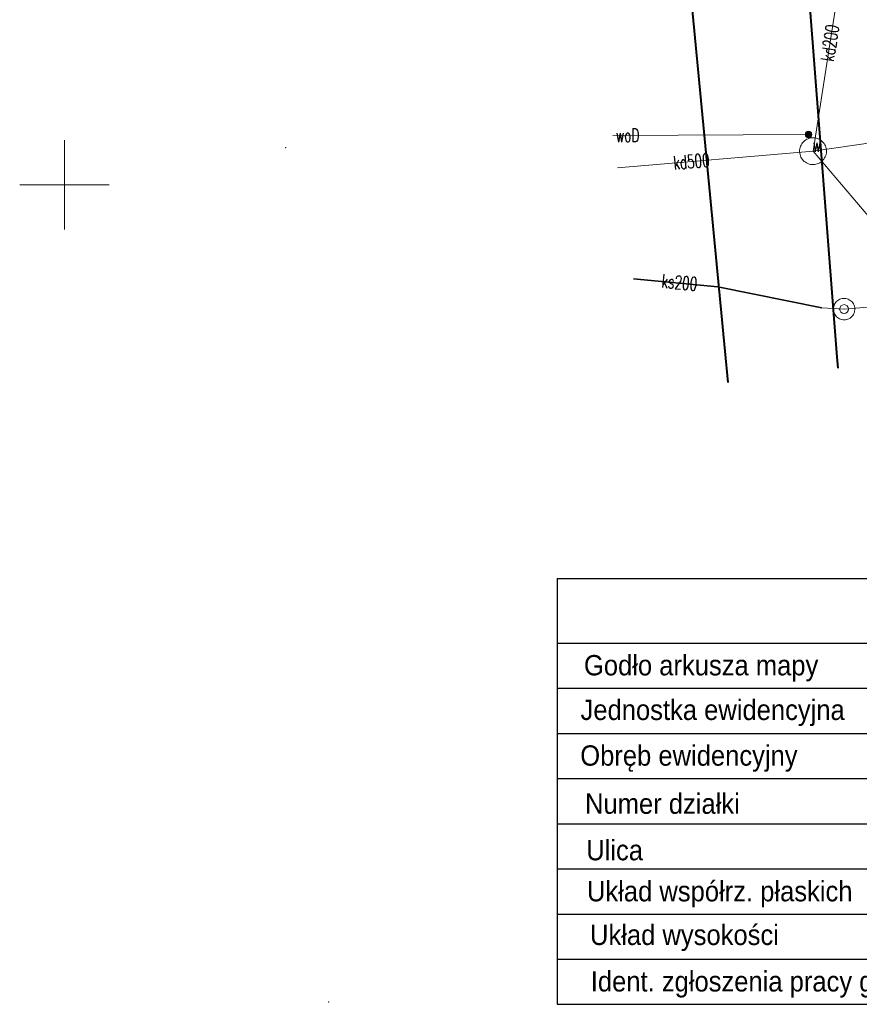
# Model space of a CAD drawing. Header units: metres. Extents: x 6567444 to 13135881, y 5574237 to 11149086.
# Tile 3 of 212: x 6567798 to 6567844, y 5574304 to 5574359. Entities that reach past the tile are written whole.
import ezdxf
from ezdxf.enums import TextEntityAlignment as Align

# ---------------------------------------------------------------- set-up
doc = ezdxf.new("R2010")
doc.units = ezdxf.units.M
doc.linetypes.add('_MDCP$0$L_0_03', pattern=[1, 0.5, -0.5])
doc.linetypes.add('GE.I.6640.1.468.2024_MDCP_dodatkowe pomiary_12.03.2026$0$L_0_03', pattern=[1, 0.5, -0.5])
for name, color, linetype, lineweight in [('_MDCP$0$EGB_DzialkaEwidencyjna', 7, 'Continuous', 18), ('_MDCP$0$EGB_Klasouzytek', 92, 'Continuous', 18), ('_MDCP$0$EGB_KonturUzytkuGruntowego', 92, 'Continuous', 18), ('_MDCP$0$GES_InneUrzadzeniaTowarzyszace', 7, 'Continuous', 18), ('_MDCP$0$GES_InneUrzadzeniaTowarzyszace_P', 7, 'Continuous', 18), ('_MDCP$0$GES_UrzadzeniaSiecWodociagowa_P', 7, 'Continuous', 18), ('_MDCP$0$GES_UrzadzeniaTowarzyszczaceLiniowe', 7, 'Continuous', 18), ('_MDCP$0$MP_LINIE_REGULAC', 135, 'Continuous', 40), ('_MDCP$0$Z_OPIS', 7, 'Continuous', 25), ('_MDCP$1$GES_PrzewodKanalizacyjny', 36, 'Continuous', 18), ('_MDCP$1$GES_PrzewodWodociagowy', 5, 'Continuous', 18), ('_MDCP$1$PARSI', 7, 'Continuous', 20), ('GE.I.6640.1.468.2024_MDCP_dodatkowe pomiary_12.03.2026$0$EGB_DzialkaEwidencyjna', 7, 'Continuous', 18), ('GE.I.6640.1.468.2024_MDCP_dodatkowe pomiary_12.03.2026$0$EGB_Klasouzytek', 92, 'Continuous', 18), ('GE.I.6640.1.468.2024_MDCP_dodatkowe pomiary_12.03.2026$0$EGB_KonturUzytkuGruntowego', 92, 'Continuous', 18), ('GE.I.6640.1.468.2024_MDCP_dodatkowe pomiary_12.03.2026$0$GES_InneUrzadzeniaTowarzyszace', 7, 'Continuous', 18), ('GE.I.6640.1.468.2024_MDCP_dodatkowe pomiary_12.03.2026$0$GES_InneUrzadzeniaTowarzyszace_P', 7, 'Continuous', 18), ('GE.I.6640.1.468.2024_MDCP_dodatkowe pomiary_12.03.2026$0$GES_PrzewodKanalizacyjny', 36, 'Continuous', 18), ('GE.I.6640.1.468.2024_MDCP_dodatkowe pomiary_12.03.2026$0$GES_PrzewodWodociagowy', 5, 'Continuous', 18), ('GE.I.6640.1.468.2024_MDCP_dodatkowe pomiary_12.03.2026$0$GES_UrzadzeniaSiecWodociagowa_P', 7, 'Continuous', 18), ('GE.I.6640.1.468.2024_MDCP_dodatkowe pomiary_12.03.2026$0$GES_UrzadzeniaTowarzyszczaceLiniowe', 7, 'Continuous', 18), ('GE.I.6640.1.468.2024_MDCP_dodatkowe pomiary_12.03.2026$0$MP_LINIE_REGULAC', 135, 'Continuous', 40), ('GE.I.6640.1.468.2024_MDCP_dodatkowe pomiary_12.03.2026$0$PARSI', 7, 'Continuous', 20), ('GE.I.6640.1.468.2024_MDCP_dodatkowe pomiary_12.03.2026$0$Z_OPIS', 7, 'Continuous', 25)]:
    doc.layers.add(name, color=color, linetype=linetype, lineweight=lineweight)
doc.styles.add('_MDCP$0$BDOT', font='arial.ttf', dxfattribs={"width": 0.9})
doc.styles.add('_MDCP$0$STANDARD', font='simplex.shx')
doc.styles.add('GE.I.6640.1.468.2024_MDCP_dodatkowe pomiary_12.03.2026$0$BDOT', font='arial.ttf', dxfattribs={"width": 0.9})
doc.styles.add('GE.I.6640.1.468.2024_MDCP_dodatkowe pomiary_12.03.2026$0$STANDARD', font='simplex.shx')

# ---------------------------------------------------------------- blocks, each defined once
blk = doc.blocks.new('_MDCP$0$L_0_02_2')
at = {"color": 0}
blk.add_point((0, 0), dxfattribs=at)
blk = doc.blocks.new('_MDCP$0$L_0_02_1')
at = {"color": 0}
blk.add_point((0, 0), dxfattribs=at)
blk = doc.blocks.new('_MDCP$0$SUPK_K')
at = {"color": 0, "linetype": 'Continuous', "lineweight": 18}
blk.add_circle((0, 0), 0.5, dxfattribs=at)
blk = doc.blocks.new('_MDCP$0$other_SUWW')
at = {"linetype": 'Continuous', "lineweight": 18}
blk.add_hatch(color=0, dxfattribs=at).paths.add_polyline_path([(0, -0.36, 1), (0, 0.36, 1)])
at = {"color": 0, "linetype": 'Continuous', "lineweight": 18}
blk.add_circle((0, 0), 0.361, dxfattribs=at)
blk = doc.blocks.new('_MDCP$1$mzsk')
at = {"layer": '_MDCP$1$PARSI', "color": 0}
for p, q in [((0, -5), (0, 5)), ((5, 0), (-5, 0))]:
    blk.add_line(p, q, dxfattribs=at)
blk = doc.blocks.new('_MDCP$0$ETYK')
at = {"flags": 128}
blk.add_lwpolyline([(6560549.33, 5651473.62), (6560549.33, 5651421.26)], dxfattribs=at)
at = {"layer": '_MDCP$0$Z_OPIS'}
for points in [[(6560549.33, 5651473.62), (6560739.69, 5651473.62), (6560739.69, 5651421.26)], [(6560549.33, 5651460.14), (6560649.4, 5651460.14)], [(6560549.33, 5651454.58), (6560649.4, 5651454.58)], [(6560549.33, 5651449.03), (6560649.4, 5651449.03)], [(6560549.33, 5651443.47), (6560649.4, 5651443.47)], [(6560549.33, 5651443.47), (6560649.4, 5651443.47)], [(6560549.33, 5651437.92), (6560649.4, 5651437.92)], [(6560549.33, 5651432.36), (6560649.4, 5651432.36)], [(6560549.33, 5651426.81), (6560649.4, 5651426.81)]]:
    blk.add_lwpolyline(points, dxfattribs=at)
at = {"layer": '_MDCP$0$Z_OPIS', "flags": 128}
for points in [[(6560549.33, 5651465.69), (6560739.69, 5651465.69)], [(6560549.33, 5651460.14), (6560629.52, 5651460.14)], [(6560549.33, 5651454.58), (6560629.52, 5651454.58)], [(6560549.33, 5651449.03), (6560629.52, 5651449.03)], [(6560549.33, 5651437.92), (6560629.52, 5651437.92)], [(6560549.33, 5651432.36), (6560629.52, 5651432.36)], [(6560549.33, 5651426.81), (6560629.52, 5651426.81)], [(6560549.33, 5651426.81), (6560629.52, 5651426.81)], [(6560549.33, 5651421.26), (6560629.52, 5651421.26)], [(6560549.33, 5651421.26), (6560629.52, 5651421.26)], [(6560549.33, 5651421.26), (6560739.69, 5651421.26)]]:
    blk.add_lwpolyline(points, dxfattribs=at)
at = {"layer": '_MDCP$0$Z_OPIS', "style": '_MDCP$0$BDOT', "width": 0.9}
for s, p in [('Godło arkusza mapy', (6560567.03, 5651462.66)), ('Jednostka ewidencyjna', (6560568.45, 5651457.17)), ('Obręb ewidencyjny', (6560565.53, 5651451.55)), ('Numer działki', (6560562.27, 5651445.99)), ('Ulica', (6560556.39, 5651440.27)), ('Układ współrz. płaskich', (6560569.32, 5651434.88)), ('Układ wysokości', (6560564.98, 5651429.51)), ('Ident. zgłoszenia pracy geod.', (6560573.9, 5651423.77))]:
    blk.add_text(s, height=2.5, dxfattribs=at).set_placement(p, align=Align.MIDDLE)
blk = doc.blocks.new('_MDCP')
at = {"layer": '_MDCP$0$EGB_DzialkaEwidencyjna', "linetype": 'Continuous', "lineweight": 18}
for p, q in [((6567843.288, 5574339.737), (6567837.989, 5574408.141)), ((6567837.989, 5574408.141), (6567843.288, 5574339.737))]:
    blk.add_line(p, q, dxfattribs=at)
at = {"layer": '_MDCP$0$EGB_Klasouzytek', "lineweight": 18}
for points in [[(6567799.496, 5574570.502), (6567805.83, 5574540.63), (6567812.91, 5574512.76), (6567813.39, 5574510.85), (6567815.07, 5574503.11), (6567824.54, 5574464.39), (6567837.97, 5574408.39), (6567843.288, 5574339.737)], [(6567843.288, 5574339.738), (6567840.22, 5574379.37), (6567837.97, 5574408.39), (6567824.54, 5574464.39), (6567815.07, 5574503.11), (6567813.39, 5574510.85), (6567812.91, 5574512.76), (6567809.64, 5574533.63), (6567810.66, 5574545.93), (6567811.96, 5574548.85), (6567814.7, 5574549.3), (6567819.81, 5574551.02), (6567841.64, 5574556.2), (6567848.19, 5574557.83), (6567849.51, 5574552.26), (6567830.11, 5574547.72), (6567829, 5574518.49), (6567851.37, 5574441.53), (6567857.95, 5574413.39), (6567862.49, 5574380.1), (6567864.17, 5574367.81), (6567869.98, 5574345.11), (6567862.17, 5574342.99), (6567862.141, 5574342.197)]]:
    blk.add_lwpolyline(points, dxfattribs=at)
at = {"layer": '_MDCP$0$EGB_KonturUzytkuGruntowego', "linetype": '_MDCP$0$L_0_03', "lineweight": 18}
for points in [[(6567799.496, 5574570.502), (6567805.83, 5574540.63), (6567812.91, 5574512.76), (6567813.39, 5574510.85), (6567815.07, 5574503.11), (6567824.54, 5574464.39), (6567837.97, 5574408.39), (6567840.22, 5574379.37), (6567843.288, 5574339.738)], [(6567843.288, 5574339.738), (6567840.22, 5574379.37), (6567837.97, 5574408.39), (6567824.54, 5574464.39), (6567815.07, 5574503.11), (6567813.39, 5574510.85), (6567812.91, 5574512.76), (6567809.64, 5574533.63), (6567810.66, 5574545.93), (6567811.96, 5574548.85), (6567814.7, 5574549.3), (6567819.81, 5574551.02), (6567841.64, 5574556.2), (6567848.19, 5574557.83), (6567849.51, 5574552.26), (6567830.11, 5574547.72), (6567829, 5574518.49), (6567851.37, 5574441.53), (6567857.95, 5574413.39), (6567862.49, 5574380.1), (6567864.17, 5574367.81), (6567869.98, 5574345.11), (6567862.17, 5574342.99), (6567862.141, 5574342.197)]]:
    blk.add_lwpolyline(points, dxfattribs=at)
at = {"layer": '_MDCP$0$GES_InneUrzadzeniaTowarzyszace', "color": 36, "linetype": 'Continuous', "lineweight": 18, "flags": 128}
for points in [[(6567841.832, 5574351.143), (6567841.756, 5574351.154), (6567841.681, 5574351.173), (6567841.608, 5574351.199), (6567841.539, 5574351.233), (6567841.473, 5574351.274), (6567841.412, 5574351.321), (6567841.356, 5574351.374), (6567841.306, 5574351.433), (6567841.262, 5574351.496), (6567841.225, 5574351.564), (6567841.195, 5574351.635), (6567841.172, 5574351.709), (6567841.158, 5574351.784), (6567841.151, 5574351.861), (6567841.152, 5574351.939), (6567841.161, 5574352.015), (6567841.177, 5574352.091), (6567841.202, 5574352.164), (6567841.234, 5574352.234), (6567841.272, 5574352.301), (6567841.318, 5574352.363), (6567841.37, 5574352.421), (6567841.427, 5574352.472), (6567841.489, 5574352.518), (6567841.556, 5574352.557), (6567841.626, 5574352.589), (6567841.7, 5574352.613), (6567841.775, 5574352.63), (6567841.852, 5574352.639), (6567841.929, 5574352.64), (6567842.006, 5574352.633), (6567842.082, 5574352.618), (6567842.156, 5574352.595), (6567842.227, 5574352.565), (6567842.294, 5574352.528), (6567842.358, 5574352.484), (6567842.417, 5574352.434), (6567842.47, 5574352.378), (6567842.517, 5574352.317), (6567842.557, 5574352.251), (6567842.591, 5574352.182), (6567842.617, 5574352.109), (6567842.636, 5574352.034), (6567842.647, 5574351.958), (6567842.65, 5574351.881), (6567842.645, 5574351.804), (6567842.632, 5574351.727), (6567842.611, 5574351.653), (6567842.583, 5574351.581), (6567842.548, 5574351.512), (6567842.506, 5574351.448), (6567842.457, 5574351.388), (6567842.402, 5574351.333), (6567842.342, 5574351.285), (6567842.278, 5574351.242), (6567842.209, 5574351.207), (6567842.137, 5574351.179), (6567842.063, 5574351.158), (6567841.987, 5574351.145), (6567841.91, 5574351.14)], [(6567843.579, 5574342.453), (6567843.512, 5574342.464), (6567843.446, 5574342.483), (6567843.382, 5574342.509), (6567843.322, 5574342.541), (6567843.266, 5574342.581), (6567843.215, 5574342.627), (6567843.17, 5574342.678), (6567843.13, 5574342.734), (6567843.097, 5574342.794), (6567843.072, 5574342.858), (6567843.054, 5574342.924), (6567843.043, 5574342.991), (6567843.04, 5574343.06), (6567843.045, 5574343.128), (6567843.058, 5574343.195), (6567843.078, 5574343.261), (6567843.106, 5574343.323), (6567843.14, 5574343.383), (6567843.182, 5574343.437), (6567843.229, 5574343.487), (6567843.281, 5574343.531), (6567843.338, 5574343.569), (6567843.399, 5574343.6), (6567843.464, 5574343.624), (6567843.53, 5574343.64), (6567843.598, 5574343.649), (6567843.667, 5574343.65), (6567843.735, 5574343.643), (6567843.802, 5574343.628), (6567843.866, 5574343.606), (6567843.928, 5574343.576), (6567843.986, 5574343.54), (6567844.04, 5574343.497), (6567844.088, 5574343.449), (6567844.131, 5574343.395), (6567844.167, 5574343.337), (6567844.196, 5574343.275), (6567844.218, 5574343.21), (6567844.233, 5574343.143), (6567844.239, 5574343.075), (6567844.238, 5574343.007), (6567844.23, 5574342.939), (6567844.213, 5574342.872), (6567844.189, 5574342.808), (6567844.158, 5574342.747), (6567844.12, 5574342.69), (6567844.076, 5574342.638), (6567844.026, 5574342.591), (6567843.971, 5574342.55), (6567843.912, 5574342.515), (6567843.849, 5574342.488), (6567843.783, 5574342.468), (6567843.716, 5574342.455), (6567843.648, 5574342.45)]]:
    blk.add_lwpolyline(points, close=True, dxfattribs=at)
at = {"layer": '_MDCP$0$GES_UrzadzeniaTowarzyszczaceLiniowe', "color": 7, "linetype": 'Continuous', "lineweight": 35}
blk.add_lwpolyline([(6567831.85, 5574344.749), (6567836.58, 5574344.3), (6567842.4, 5574343.13)], dxfattribs=at)
at = {"layer": '_MDCP$0$MP_LINIE_REGULAC', "linetype": 'Continuous'}
for points in [[(6567837.155, 5574338.938), (6567830.301, 5574410.488), (6567815.244, 5574478.805), (6567809.616, 5574504.76)], [(6567828.37, 5574448.208), (6567837.97, 5574408.39), (6567843.24, 5574340.36), (6567843.288, 5574339.738)]]:
    blk.add_lwpolyline(points, dxfattribs=at)
at = {"layer": '_MDCP$1$GES_PrzewodKanalizacyjny', "color": 36, "linetype": 'Continuous', "lineweight": 18, "flags": 128}
for points in [[(6567841.9, 5574351.89), (6567843.791, 5574364.01)], [(6567841.9, 5574351.89), (6567860.15, 5574354.55)], [(6567841.9, 5574351.89), (6567850.16, 5574342.181)], [(6567843.64, 5574343.05), (6567844.74, 5574343.141), (6567865.52, 5574344.99), (6567866.62, 5574345.09)]]:
    blk.add_lwpolyline(points, dxfattribs=at)
at = {"layer": '_MDCP$1$GES_PrzewodKanalizacyjny', "color": 36, "linetype": 'Continuous', "lineweight": 18}
for points in [[(6567830.954, 5574350.965), (6567841.9, 5574351.89)], [(6567831.85, 5574344.749), (6567836.58, 5574344.3), (6567842.4, 5574343.13), (6567843.64, 5574343.05)]]:
    blk.add_lwpolyline(points, dxfattribs=at)
at = {"layer": '_MDCP$1$GES_PrzewodWodociagowy', "color": 5, "linetype": 'Continuous', "lineweight": 18}
blk.add_lwpolyline([(6567830.692, 5574352.776), (6567841.651, 5574352.825)], dxfattribs=at)
at = {"layer": '_MDCP$0$EGB_DzialkaEwidencyjna', "linetype": 'Continuous', "xscale": 0.5, "yscale": 0.5, "zscale": 0.5}
for name, p, rotation in [('_MDCP$0$L_0_02_2', (6567812.38, 5574352.08), 287.2799999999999), ('_MDCP$0$L_0_02_1', (6567812.38, 5574352.08), 94.16999999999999), ('_MDCP$0$L_0_02_2', (6567814.8, 5574304.27), 15.34), ('_MDCP$0$L_0_02_1', (6567814.8, 5574304.27), 195.3)]:
    blk.add_blockref(name, p, dxfattribs=dict(at, rotation=rotation))
at = {"layer": '_MDCP$0$GES_InneUrzadzeniaTowarzyszace_P', "color": 36, "linetype": 'Continuous', "xscale": 0.5, "yscale": 0.5, "zscale": 0.5}
blk.add_blockref('_MDCP$0$SUPK_K', (6567843.64, 5574343.05), dxfattribs=at)
at = {"layer": '_MDCP$0$GES_UrzadzeniaSiecWodociagowa_P', "color": 5, "linetype": 'Continuous', "xscale": 0.5, "yscale": 0.5, "zscale": 0.5}
blk.add_blockref('_MDCP$0$other_SUWW', (6567841.651, 5574352.825), dxfattribs=at)
at = {"layer": '_MDCP$0$Z_OPIS', "xscale": 0.455, "yscale": 0.455, "zscale": 0.455}
blk.add_blockref('_MDCP$0$ETYK', (3582777.638, 3002907.465), dxfattribs=at)
at = {"layer": '_MDCP$1$PARSI', "xscale": 0.5, "yscale": 0.5, "zscale": 0.5, "rotation": 1.16962990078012e-09}
blk.add_blockref('_MDCP$1$mzsk', (6567800, 5574350), dxfattribs=at)
at = {"layer": '_MDCP$0$GES_UrzadzeniaSiecWodociagowa_P', "color": 5, "lineweight": 15, "style": '_MDCP$0$STANDARD', "width": 0.66}
blk.add_text('w', height=0.75, rotation=-360, dxfattribs=at).set_placement((6567841.876, 5574352.6), align=Align.TOP_LEFT)
at = {"layer": '_MDCP$1$GES_PrzewodKanalizacyjny', "color": 36, "lineweight": 15, "style": '_MDCP$0$STANDARD', "width": 0.66}
for s, rotation, p in [('kd200', -278.9, (6567842.845, 5574357.95)), ('kd500', -355.2, (6567835.095, 5574351.315)), ('ks200', -5.4, (6567834.426, 5574344.539))]:
    blk.add_text(s, height=0.75, rotation=rotation, dxfattribs=at).set_placement(p, align=Align.MIDDLE_CENTER)
at = {"layer": '_MDCP$1$GES_PrzewodWodociagowy', "color": 5, "lineweight": 15, "style": '_MDCP$0$STANDARD', "width": 0.66}
blk.add_text('woD', height=0.75, rotation=-359.7, dxfattribs=at).set_placement((6567831.522, 5574352.78), align=Align.MIDDLE_CENTER)
blk = doc.blocks.new('GE.I.6640.1.468.2024_MDCP_dodatkowe pomiary_12.03.2026$0$L_0_02_2')
at = {"color": 0}
blk.add_point((0, 0), dxfattribs=at)
blk = doc.blocks.new('GE.I.6640.1.468.2024_MDCP_dodatkowe pomiary_12.03.2026$0$L_0_02_1')
at = {"color": 0}
blk.add_point((0, 0), dxfattribs=at)
blk = doc.blocks.new('GE.I.6640.1.468.2024_MDCP_dodatkowe pomiary_12.03.2026$0$SUPK_K')
at = {"color": 0, "linetype": 'Continuous', "lineweight": 18}
blk.add_circle((0, 0), 0.5, dxfattribs=at)
blk = doc.blocks.new('GE.I.6640.1.468.2024_MDCP_dodatkowe pomiary_12.03.2026$0$other_SUWW')
at = {"linetype": 'Continuous', "lineweight": 18}
blk.add_hatch(color=0, dxfattribs=at).paths.add_polyline_path([(0, -0.36, 1), (0, 0.36, 1)])
at = {"color": 0, "linetype": 'Continuous', "lineweight": 18}
blk.add_circle((0, 0), 0.361, dxfattribs=at)
blk = doc.blocks.new('GE.I.6640.1.468.2024_MDCP_dodatkowe pomiary_12.03.2026$0$mzsk')
at = {"layer": 'GE.I.6640.1.468.2024_MDCP_dodatkowe pomiary_12.03.2026$0$PARSI', "color": 0}
for p, q in [((0, -5), (0, 5)), ((5, 0), (-5, 0))]:
    blk.add_line(p, q, dxfattribs=at)
blk = doc.blocks.new('GE.I.6640.1.468.2024_MDCP_dodatkowe pomiary_12.03.2026$0$ETYK')
at = {"flags": 128}
blk.add_lwpolyline([(6560549.33, 5651473.62), (6560549.33, 5651421.26)], dxfattribs=at)
at = {"layer": 'GE.I.6640.1.468.2024_MDCP_dodatkowe pomiary_12.03.2026$0$Z_OPIS'}
for points in [[(6560549.33, 5651473.62), (6560739.69, 5651473.62), (6560739.69, 5651421.26)], [(6560549.33, 5651460.14), (6560649.4, 5651460.14)], [(6560549.33, 5651454.58), (6560649.4, 5651454.58)], [(6560549.33, 5651449.03), (6560649.4, 5651449.03)], [(6560549.33, 5651443.47), (6560649.4, 5651443.47)], [(6560549.33, 5651443.47), (6560649.4, 5651443.47)], [(6560549.33, 5651437.92), (6560649.4, 5651437.92)], [(6560549.33, 5651432.36), (6560649.4, 5651432.36)], [(6560549.33, 5651426.81), (6560649.4, 5651426.81)]]:
    blk.add_lwpolyline(points, dxfattribs=at)
at = {"layer": 'GE.I.6640.1.468.2024_MDCP_dodatkowe pomiary_12.03.2026$0$Z_OPIS', "flags": 128}
for points in [[(6560549.33, 5651465.69), (6560739.69, 5651465.69)], [(6560549.33, 5651460.14), (6560629.52, 5651460.14)], [(6560549.33, 5651454.58), (6560629.52, 5651454.58)], [(6560549.33, 5651449.03), (6560629.52, 5651449.03)], [(6560549.33, 5651437.92), (6560629.52, 5651437.92)], [(6560549.33, 5651432.36), (6560629.52, 5651432.36)], [(6560549.33, 5651426.81), (6560629.52, 5651426.81)], [(6560549.33, 5651426.81), (6560629.52, 5651426.81)], [(6560549.33, 5651421.26), (6560629.52, 5651421.26)], [(6560549.33, 5651421.26), (6560629.52, 5651421.26)], [(6560549.33, 5651421.26), (6560739.69, 5651421.26)]]:
    blk.add_lwpolyline(points, dxfattribs=at)
at = {"layer": 'GE.I.6640.1.468.2024_MDCP_dodatkowe pomiary_12.03.2026$0$Z_OPIS', "style": 'GE.I.6640.1.468.2024_MDCP_dodatkowe pomiary_12.03.2026$0$BDOT', "width": 0.9}
for s, p in [('Godło arkusza mapy', (6560567.03, 5651462.66)), ('Jednostka ewidencyjna', (6560568.45, 5651457.17)), ('Obręb ewidencyjny', (6560565.53, 5651451.55)), ('Numer działki', (6560562.27, 5651445.99)), ('Ulica', (6560556.39, 5651440.27)), ('Układ współrz. płaskich', (6560569.32, 5651434.88)), ('Układ wysokości', (6560564.98, 5651429.51)), ('Ident. zgłoszenia pracy geod.', (6560573.9, 5651423.77))]:
    blk.add_text(s, height=2.5, dxfattribs=at).set_placement(p, align=Align.MIDDLE)
blk = doc.blocks.new('GE.I.6640.1.468.2024_MDCP_dodatkowe pomiary_12.03.2026')
at = {"layer": 'GE.I.6640.1.468.2024_MDCP_dodatkowe pomiary_12.03.2026$0$EGB_DzialkaEwidencyjna', "linetype": 'Continuous', "lineweight": 18}
for p, q in [((6567843.288, 5574339.737), (6567837.989, 5574408.141)), ((6567837.989, 5574408.141), (6567843.288, 5574339.737))]:
    blk.add_line(p, q, dxfattribs=at)
at = {"layer": 'GE.I.6640.1.468.2024_MDCP_dodatkowe pomiary_12.03.2026$0$EGB_Klasouzytek', "lineweight": 18}
for points in [[(6567799.496, 5574570.502), (6567805.83, 5574540.63), (6567812.91, 5574512.76), (6567813.39, 5574510.85), (6567815.07, 5574503.11), (6567824.54, 5574464.39), (6567837.97, 5574408.39), (6567843.288, 5574339.737)], [(6567843.288, 5574339.738), (6567840.22, 5574379.37), (6567837.97, 5574408.39), (6567824.54, 5574464.39), (6567815.07, 5574503.11), (6567813.39, 5574510.85), (6567812.91, 5574512.76), (6567809.64, 5574533.63), (6567810.66, 5574545.93), (6567811.96, 5574548.85), (6567814.7, 5574549.3), (6567819.81, 5574551.02), (6567841.64, 5574556.2), (6567848.19, 5574557.83), (6567849.51, 5574552.26), (6567830.11, 5574547.72), (6567829, 5574518.49), (6567851.37, 5574441.53), (6567857.95, 5574413.39), (6567862.49, 5574380.1), (6567864.17, 5574367.81), (6567869.98, 5574345.11), (6567862.17, 5574342.99), (6567862.141, 5574342.197)]]:
    blk.add_lwpolyline(points, dxfattribs=at)
at = {"layer": 'GE.I.6640.1.468.2024_MDCP_dodatkowe pomiary_12.03.2026$0$EGB_KonturUzytkuGruntowego', "linetype": 'GE.I.6640.1.468.2024_MDCP_dodatkowe pomiary_12.03.2026$0$L_0_03', "lineweight": 18}
for points in [[(6567799.496, 5574570.502), (6567805.83, 5574540.63), (6567812.91, 5574512.76), (6567813.39, 5574510.85), (6567815.07, 5574503.11), (6567824.54, 5574464.39), (6567837.97, 5574408.39), (6567840.22, 5574379.37), (6567843.288, 5574339.738)], [(6567843.288, 5574339.738), (6567840.22, 5574379.37), (6567837.97, 5574408.39), (6567824.54, 5574464.39), (6567815.07, 5574503.11), (6567813.39, 5574510.85), (6567812.91, 5574512.76), (6567809.64, 5574533.63), (6567810.66, 5574545.93), (6567811.96, 5574548.85), (6567814.7, 5574549.3), (6567819.81, 5574551.02), (6567841.64, 5574556.2), (6567848.19, 5574557.83), (6567849.51, 5574552.26), (6567830.11, 5574547.72), (6567829, 5574518.49), (6567851.37, 5574441.53), (6567857.95, 5574413.39), (6567862.49, 5574380.1), (6567864.17, 5574367.81), (6567869.98, 5574345.11), (6567862.17, 5574342.99), (6567862.141, 5574342.197)]]:
    blk.add_lwpolyline(points, dxfattribs=at)
at = {"layer": 'GE.I.6640.1.468.2024_MDCP_dodatkowe pomiary_12.03.2026$0$GES_InneUrzadzeniaTowarzyszace', "color": 36, "linetype": 'Continuous', "lineweight": 18, "flags": 128}
for points in [[(6567841.832, 5574351.143), (6567841.756, 5574351.154), (6567841.681, 5574351.173), (6567841.608, 5574351.199), (6567841.539, 5574351.233), (6567841.473, 5574351.274), (6567841.412, 5574351.321), (6567841.356, 5574351.374), (6567841.306, 5574351.433), (6567841.262, 5574351.496), (6567841.225, 5574351.564), (6567841.195, 5574351.635), (6567841.172, 5574351.709), (6567841.158, 5574351.784), (6567841.151, 5574351.861), (6567841.152, 5574351.939), (6567841.161, 5574352.015), (6567841.177, 5574352.091), (6567841.202, 5574352.164), (6567841.234, 5574352.234), (6567841.272, 5574352.301), (6567841.318, 5574352.363), (6567841.37, 5574352.421), (6567841.427, 5574352.472), (6567841.489, 5574352.518), (6567841.556, 5574352.557), (6567841.626, 5574352.589), (6567841.7, 5574352.613), (6567841.775, 5574352.63), (6567841.852, 5574352.639), (6567841.929, 5574352.64), (6567842.006, 5574352.633), (6567842.082, 5574352.618), (6567842.156, 5574352.595), (6567842.227, 5574352.565), (6567842.294, 5574352.528), (6567842.358, 5574352.484), (6567842.417, 5574352.434), (6567842.47, 5574352.378), (6567842.517, 5574352.317), (6567842.557, 5574352.251), (6567842.591, 5574352.182), (6567842.617, 5574352.109), (6567842.636, 5574352.034), (6567842.647, 5574351.958), (6567842.65, 5574351.881), (6567842.645, 5574351.804), (6567842.632, 5574351.727), (6567842.611, 5574351.653), (6567842.583, 5574351.581), (6567842.548, 5574351.512), (6567842.506, 5574351.448), (6567842.457, 5574351.388), (6567842.402, 5574351.333), (6567842.342, 5574351.285), (6567842.278, 5574351.242), (6567842.209, 5574351.207), (6567842.137, 5574351.179), (6567842.063, 5574351.158), (6567841.987, 5574351.145), (6567841.91, 5574351.14)], [(6567843.579, 5574342.453), (6567843.512, 5574342.464), (6567843.446, 5574342.483), (6567843.382, 5574342.509), (6567843.322, 5574342.541), (6567843.266, 5574342.581), (6567843.215, 5574342.627), (6567843.17, 5574342.678), (6567843.13, 5574342.734), (6567843.097, 5574342.794), (6567843.072, 5574342.858), (6567843.054, 5574342.924), (6567843.043, 5574342.991), (6567843.04, 5574343.06), (6567843.045, 5574343.128), (6567843.058, 5574343.195), (6567843.078, 5574343.261), (6567843.106, 5574343.323), (6567843.14, 5574343.383), (6567843.182, 5574343.437), (6567843.229, 5574343.487), (6567843.281, 5574343.531), (6567843.338, 5574343.569), (6567843.399, 5574343.6), (6567843.464, 5574343.624), (6567843.53, 5574343.64), (6567843.598, 5574343.649), (6567843.667, 5574343.65), (6567843.735, 5574343.643), (6567843.802, 5574343.628), (6567843.866, 5574343.606), (6567843.928, 5574343.576), (6567843.986, 5574343.54), (6567844.04, 5574343.497), (6567844.088, 5574343.449), (6567844.131, 5574343.395), (6567844.167, 5574343.337), (6567844.196, 5574343.275), (6567844.218, 5574343.21), (6567844.233, 5574343.143), (6567844.239, 5574343.075), (6567844.238, 5574343.007), (6567844.23, 5574342.939), (6567844.213, 5574342.872), (6567844.189, 5574342.808), (6567844.158, 5574342.747), (6567844.12, 5574342.69), (6567844.076, 5574342.638), (6567844.026, 5574342.591), (6567843.971, 5574342.55), (6567843.912, 5574342.515), (6567843.849, 5574342.488), (6567843.783, 5574342.468), (6567843.716, 5574342.455), (6567843.648, 5574342.45)]]:
    blk.add_lwpolyline(points, close=True, dxfattribs=at)
at = {"layer": 'GE.I.6640.1.468.2024_MDCP_dodatkowe pomiary_12.03.2026$0$GES_PrzewodKanalizacyjny', "color": 36, "linetype": 'Continuous', "lineweight": 18, "flags": 128}
for points in [[(6567841.9, 5574351.89), (6567843.791, 5574364.01)], [(6567841.9, 5574351.89), (6567860.15, 5574354.55)], [(6567841.9, 5574351.89), (6567850.16, 5574342.181)], [(6567843.64, 5574343.05), (6567844.74, 5574343.141), (6567865.52, 5574344.99), (6567866.62, 5574345.09)]]:
    blk.add_lwpolyline(points, dxfattribs=at)
at = {"layer": 'GE.I.6640.1.468.2024_MDCP_dodatkowe pomiary_12.03.2026$0$GES_PrzewodKanalizacyjny', "color": 36, "linetype": 'Continuous', "lineweight": 18}
for points in [[(6567830.954, 5574350.965), (6567841.9, 5574351.89)], [(6567831.85, 5574344.749), (6567836.58, 5574344.3), (6567842.4, 5574343.13), (6567843.64, 5574343.05)]]:
    blk.add_lwpolyline(points, dxfattribs=at)
at = {"layer": 'GE.I.6640.1.468.2024_MDCP_dodatkowe pomiary_12.03.2026$0$GES_PrzewodWodociagowy', "color": 5, "linetype": 'Continuous', "lineweight": 18}
blk.add_lwpolyline([(6567830.692, 5574352.776), (6567841.651, 5574352.825)], dxfattribs=at)
at = {"layer": 'GE.I.6640.1.468.2024_MDCP_dodatkowe pomiary_12.03.2026$0$GES_UrzadzeniaTowarzyszczaceLiniowe', "color": 7, "linetype": 'Continuous', "lineweight": 35}
blk.add_lwpolyline([(6567831.85, 5574344.749), (6567836.58, 5574344.3), (6567842.4, 5574343.13)], dxfattribs=at)
at = {"layer": 'GE.I.6640.1.468.2024_MDCP_dodatkowe pomiary_12.03.2026$0$MP_LINIE_REGULAC', "linetype": 'Continuous'}
for points in [[(6567837.155, 5574338.938), (6567830.301, 5574410.488), (6567815.244, 5574478.805), (6567809.616, 5574504.76)], [(6567828.37, 5574448.208), (6567837.97, 5574408.39), (6567843.24, 5574340.36), (6567843.288, 5574339.738)]]:
    blk.add_lwpolyline(points, dxfattribs=at)
at = {"layer": 'GE.I.6640.1.468.2024_MDCP_dodatkowe pomiary_12.03.2026$0$EGB_DzialkaEwidencyjna', "linetype": 'Continuous', "xscale": 0.5, "yscale": 0.5, "zscale": 0.5}
for name, p, rotation in [('GE.I.6640.1.468.2024_MDCP_dodatkowe pomiary_12.03.2026$0$L_0_02_2', (6567812.38, 5574352.08), 287.2799999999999), ('GE.I.6640.1.468.2024_MDCP_dodatkowe pomiary_12.03.2026$0$L_0_02_1', (6567812.38, 5574352.08), 94.16999999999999), ('GE.I.6640.1.468.2024_MDCP_dodatkowe pomiary_12.03.2026$0$L_0_02_2', (6567814.8, 5574304.27), 15.34), ('GE.I.6640.1.468.2024_MDCP_dodatkowe pomiary_12.03.2026$0$L_0_02_1', (6567814.8, 5574304.27), 195.3)]:
    blk.add_blockref(name, p, dxfattribs=dict(at, rotation=rotation))
at = {"layer": 'GE.I.6640.1.468.2024_MDCP_dodatkowe pomiary_12.03.2026$0$GES_InneUrzadzeniaTowarzyszace_P', "color": 36, "linetype": 'Continuous', "xscale": 0.5, "yscale": 0.5, "zscale": 0.5}
blk.add_blockref('GE.I.6640.1.468.2024_MDCP_dodatkowe pomiary_12.03.2026$0$SUPK_K', (6567843.64, 5574343.05), dxfattribs=at)
at = {"layer": 'GE.I.6640.1.468.2024_MDCP_dodatkowe pomiary_12.03.2026$0$GES_UrzadzeniaSiecWodociagowa_P', "color": 5, "linetype": 'Continuous', "xscale": 0.5, "yscale": 0.5, "zscale": 0.5}
blk.add_blockref('GE.I.6640.1.468.2024_MDCP_dodatkowe pomiary_12.03.2026$0$other_SUWW', (6567841.651, 5574352.825), dxfattribs=at)
at = {"layer": 'GE.I.6640.1.468.2024_MDCP_dodatkowe pomiary_12.03.2026$0$PARSI', "xscale": 0.5, "yscale": 0.5, "zscale": 0.5, "rotation": 1.16962990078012e-09}
blk.add_blockref('GE.I.6640.1.468.2024_MDCP_dodatkowe pomiary_12.03.2026$0$mzsk', (6567800, 5574350), dxfattribs=at)
at = {"layer": 'GE.I.6640.1.468.2024_MDCP_dodatkowe pomiary_12.03.2026$0$Z_OPIS', "xscale": 0.455, "yscale": 0.455, "zscale": 0.455}
blk.add_blockref('GE.I.6640.1.468.2024_MDCP_dodatkowe pomiary_12.03.2026$0$ETYK', (3582777.638, 3002907.465), dxfattribs=at)
at = {"layer": 'GE.I.6640.1.468.2024_MDCP_dodatkowe pomiary_12.03.2026$0$GES_PrzewodKanalizacyjny', "color": 36, "lineweight": 15, "style": 'GE.I.6640.1.468.2024_MDCP_dodatkowe pomiary_12.03.2026$0$STANDARD', "width": 0.66}
for s, rotation, p in [('kd200', -278.9, (6567842.845, 5574357.95)), ('kd500', -355.2, (6567835.095, 5574351.315)), ('ks200', -5.4, (6567834.426, 5574344.539))]:
    blk.add_text(s, height=0.75, rotation=rotation, dxfattribs=at).set_placement(p, align=Align.MIDDLE_CENTER)
at = {"layer": 'GE.I.6640.1.468.2024_MDCP_dodatkowe pomiary_12.03.2026$0$GES_PrzewodWodociagowy', "color": 5, "lineweight": 15, "style": 'GE.I.6640.1.468.2024_MDCP_dodatkowe pomiary_12.03.2026$0$STANDARD', "width": 0.66}
blk.add_text('woD', height=0.75, rotation=-359.7, dxfattribs=at).set_placement((6567831.522, 5574352.78), align=Align.MIDDLE_CENTER)
at = {"layer": 'GE.I.6640.1.468.2024_MDCP_dodatkowe pomiary_12.03.2026$0$GES_UrzadzeniaSiecWodociagowa_P', "color": 5, "lineweight": 15, "style": 'GE.I.6640.1.468.2024_MDCP_dodatkowe pomiary_12.03.2026$0$STANDARD', "width": 0.66}
blk.add_text('w', height=0.75, rotation=-360, dxfattribs=at).set_placement((6567841.876, 5574352.6), align=Align.TOP_LEFT)

msp = doc.modelspace()

# ---------------------------------------------------------------- block references
at = {"layer": 'Defpoints'}
msp.add_blockref('GE.I.6640.1.468.2024_MDCP_dodatkowe pomiary_12.03.2026', (0, 0), dxfattribs=at)

# ---------------------------------------------------------------- next in the draw order: block references
msp.add_blockref('_MDCP', (0, 0))

doc.saveas('drawing.dxf')
